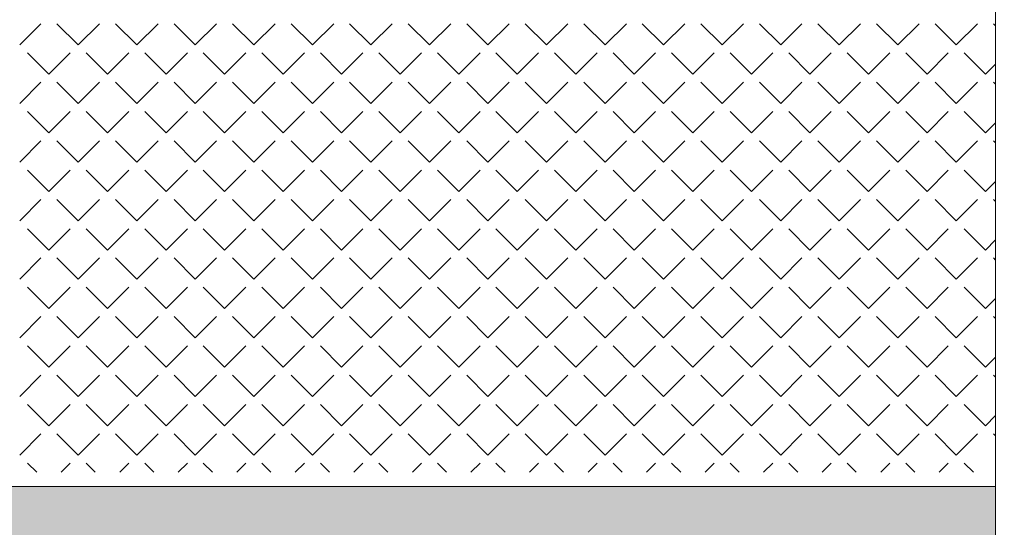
# Model space of a CAD drawing. Header units: millimetres. Extents: x -23540 to 53212, y -37964 to 41185.
# Tile 158 of 203: x 12863 to 13196, y -31093 to -30922. Entities that reach past the tile are written whole.
import ezdxf

# ---------------------------------------------------------------- set-up
doc = ezdxf.new("R2010")
doc.units = ezdxf.units.MM
doc.layers.get('0').update_dxf_attribs({"lineweight": 18})
doc.layers.add('PG_ŚCIANY_DZIAŁOWE', color=3, linetype='Continuous', lineweight=18)

msp = doc.modelspace()

# ---------------------------------------------------------------- hatches: boundary and pattern name
at = {"layer": 'PG_ŚCIANY_DZIAŁOWE', "true_color": 0x636466, "transparency": 33554610}
h = msp.add_hatch(color=251, dxfattribs=at)
h.dxf.hatch_style = 1
h.paths.add_polyline_path([(12531.12, -30145.22), (12536.12, -30145.22), (12536.12, -30150.72), (12531.12, -30150.72)])
h.paths.add_polyline_path([(12524.37, -30049.72), (12547.87, -30049.72), (12547.87, -29716.72), (12587.87, -29716.72), (12587.87, -29702.72), (12628.37, -29702.72), (12628.37, -29645.46), (12575.37, -29645.46), (12575.37, -29516.46), (12524.37, -29516.46)])
h.paths.add_polyline_path([(12547.87, -30150.72), (12536.12, -30150.72), (12536.12, -30145.22), (12531.12, -30145.22), (12531.12, -30150.72), (12524.37, -30150.72), (12524.37, -31104.46), (12719.5, -31104.46), (12719.5, -31144.22), (12739.37, -31144.22), (12739.37, -31327.46), (13024.37, -31327.46), (13024.37, -31312.46), (12754.37, -31312.46), (12754.37, -31104.46), (13142.37, -31104.46), (13142.37, -31327.46), (13181.37, -31327.46), (13181.37, -31330.46), (13311.42, -31330.46), (13350.37, -31330.46), (13387.3, -31300.46), (13192.87, -31300.46), (13192.87, -31079.46), (12547.87, -31079.46), (12547.87, -30518.72), (12729.37, -30518.72), (12729.37, -30497.22), (12547.87, -30497.22), (12547.87, -30314.72), (12562.87, -30314.72), (12562.87, -30272.22), (12547.87, -30272.22)])

# ---------------------------------------------------------------- linework, layer by layer
at = {"color": 251, "true_color": 0x636466}
msp.add_line((13192.87, -31300.46), (13192.87, -30145.1), dxfattribs=at)
at = {"color": 251, "linetype": 'Continuous', "lineweight": 20, "true_color": 0x636466}
for p, q in [((12863.49, -30930.54), (12870.67, -30923.36)), ((12883.25, -30930.54), (12876.06, -30923.36)), ((12883.25, -30930.54), (12890.43, -30923.36)), ((12903, -30930.54), (12895.82, -30923.36)), ((12903, -30930.54), (12910.19, -30923.36)), ((12922.76, -30930.54), (12915.58, -30923.36)), ((12922.76, -30930.54), (12929.94, -30923.36)), ((12942.52, -30930.54), (12935.33, -30923.36)), ((12942.52, -30930.54), (12949.7, -30923.36)), ((12962.27, -30930.54), (12955.09, -30923.36)), ((12962.27, -30930.54), (12969.46, -30923.36)), ((12982.03, -30930.54), (12974.85, -30923.36)), ((12982.03, -30930.54), (12989.21, -30923.36)), ((13001.79, -30930.54), (12994.6, -30923.36)), ((13001.79, -30930.54), (13008.97, -30923.36)), ((13021.54, -30930.54), (13014.36, -30923.36)), ((13021.54, -30930.54), (13028.73, -30923.36)), ((13041.3, -30930.54), (13034.12, -30923.36)), ((13041.3, -30930.54), (13048.48, -30923.36)), ((13061.06, -30930.54), (13053.87, -30923.36)), ((13061.06, -30930.54), (13068.24, -30923.36)), ((13080.81, -30930.54), (13073.63, -30923.36)), ((13080.81, -30930.54), (13088, -30923.36)), ((13100.57, -30930.54), (13093.38, -30923.36)), ((13100.57, -30930.54), (13107.75, -30923.36)), ((13120.33, -30930.54), (13113.14, -30923.36)), ((13120.33, -30930.54), (13127.51, -30923.36)), ((13140.08, -30930.54), (13132.9, -30923.36)), ((13140.08, -30930.54), (13147.27, -30923.36)), ((13159.84, -30930.54), (13152.65, -30923.36)), ((13159.84, -30930.54), (13167.02, -30923.36)), ((13179.6, -30930.54), (13172.41, -30923.36)), ((13179.6, -30930.54), (13186.78, -30923.36)), ((13192.85, -30924.04), (13192.17, -30923.36)), ((12873.37, -30940.42), (12866.18, -30933.23)), ((12873.37, -30940.42), (12880.55, -30933.23)), ((12893.13, -30940.42), (12885.94, -30933.23)), ((12893.13, -30940.42), (12900.31, -30933.23)), ((12912.88, -30940.42), (12905.7, -30933.23)), ((12912.88, -30940.42), (12920.07, -30933.23)), ((12932.64, -30940.42), (12925.45, -30933.23)), ((12932.64, -30940.42), (12939.82, -30933.23)), ((12952.39, -30940.42), (12945.21, -30933.23)), ((12952.39, -30940.42), (12959.58, -30933.23)), ((12972.15, -30940.42), (12964.97, -30933.23)), ((12972.15, -30940.42), (12979.34, -30933.23)), ((12991.91, -30940.42), (12984.72, -30933.23)), ((12991.91, -30940.42), (12999.09, -30933.23)), ((13011.66, -30940.42), (13004.48, -30933.23)), ((13011.66, -30940.42), (13018.85, -30933.23)), ((13031.42, -30940.42), (13024.24, -30933.23)), ((13031.42, -30940.42), (13038.61, -30933.23)), ((13051.18, -30940.42), (13043.99, -30933.23)), ((13051.18, -30940.42), (13058.36, -30933.23)), ((13070.93, -30940.42), (13063.75, -30933.23)), ((13070.93, -30940.42), (13078.12, -30933.23)), ((13090.69, -30940.42), (13083.51, -30933.23)), ((13090.69, -30940.42), (13097.88, -30933.23)), ((13110.45, -30940.42), (13103.26, -30933.23)), ((13110.45, -30940.42), (13117.63, -30933.23)), ((13130.2, -30940.42), (13123.02, -30933.23)), ((13130.2, -30940.42), (13137.39, -30933.23)), ((13149.96, -30940.42), (13142.78, -30933.23)), ((13149.96, -30940.42), (13157.14, -30933.23)), ((13169.72, -30940.42), (13162.53, -30933.23)), ((13169.72, -30940.42), (13176.9, -30933.23)), ((13189.47, -30940.42), (13182.29, -30933.23)), ((13189.47, -30940.42), (13192.85, -30937.04)), ((12863.49, -30950.3), (12870.67, -30943.11)), ((12883.25, -30950.3), (12876.06, -30943.11)), ((12883.25, -30950.3), (12890.43, -30943.11)), ((12903, -30950.3), (12895.82, -30943.11)), ((12903, -30950.3), (12910.19, -30943.11)), ((12922.76, -30950.3), (12915.58, -30943.11)), ((12922.76, -30950.3), (12929.94, -30943.11)), ((12942.52, -30950.3), (12935.33, -30943.11)), ((12942.52, -30950.3), (12949.7, -30943.11)), ((12962.27, -30950.3), (12955.09, -30943.11)), ((12962.27, -30950.3), (12969.46, -30943.11)), ((12982.03, -30950.3), (12974.85, -30943.11)), ((12982.03, -30950.3), (12989.21, -30943.11)), ((13001.79, -30950.3), (12994.6, -30943.11)), ((13001.79, -30950.3), (13008.97, -30943.11)), ((13021.54, -30950.3), (13014.36, -30943.11)), ((13021.54, -30950.3), (13028.73, -30943.11)), ((13041.3, -30950.3), (13034.12, -30943.11)), ((13041.3, -30950.3), (13048.48, -30943.11)), ((13061.06, -30950.3), (13053.87, -30943.11)), ((13061.06, -30950.3), (13068.24, -30943.11)), ((13080.81, -30950.3), (13073.63, -30943.11)), ((13080.81, -30950.3), (13088, -30943.11)), ((13100.57, -30950.3), (13093.38, -30943.11)), ((13100.57, -30950.3), (13107.75, -30943.11)), ((13120.33, -30950.3), (13113.14, -30943.11)), ((13120.33, -30950.3), (13127.51, -30943.11)), ((13140.08, -30950.3), (13132.9, -30943.11)), ((13140.08, -30950.3), (13147.27, -30943.11)), ((13159.84, -30950.3), (13152.65, -30943.11)), ((13159.84, -30950.3), (13167.02, -30943.11)), ((13179.6, -30950.3), (13172.41, -30943.11)), ((13179.6, -30950.3), (13186.78, -30943.11)), ((13192.86, -30943.8), (13192.17, -30943.11)), ((12873.37, -30960.17), (12866.18, -30952.99)), ((12873.37, -30960.17), (12880.55, -30952.99)), ((12893.13, -30960.17), (12885.94, -30952.99)), ((12893.13, -30960.17), (12900.31, -30952.99)), ((12912.88, -30960.17), (12905.7, -30952.99)), ((12912.88, -30960.17), (12920.07, -30952.99)), ((12932.64, -30960.17), (12925.45, -30952.99)), ((12932.64, -30960.17), (12939.82, -30952.99)), ((12952.39, -30960.17), (12945.21, -30952.99)), ((12952.39, -30960.17), (12959.58, -30952.99)), ((12972.15, -30960.17), (12964.97, -30952.99)), ((12972.15, -30960.17), (12979.34, -30952.99)), ((12991.91, -30960.17), (12984.72, -30952.99)), ((12991.91, -30960.17), (12999.09, -30952.99)), ((13011.66, -30960.17), (13004.48, -30952.99)), ((13011.66, -30960.17), (13018.85, -30952.99)), ((13031.42, -30960.17), (13024.24, -30952.99)), ((13031.42, -30960.17), (13038.61, -30952.99)), ((13051.18, -30960.17), (13043.99, -30952.99)), ((13051.18, -30960.17), (13058.36, -30952.99)), ((13070.93, -30960.17), (13063.75, -30952.99)), ((13070.93, -30960.17), (13078.12, -30952.99)), ((13090.69, -30960.17), (13083.51, -30952.99)), ((13090.69, -30960.17), (13097.88, -30952.99)), ((13110.45, -30960.17), (13103.26, -30952.99)), ((13110.45, -30960.17), (13117.63, -30952.99)), ((13130.2, -30960.17), (13123.02, -30952.99)), ((13130.2, -30960.17), (13137.39, -30952.99)), ((13149.96, -30960.17), (13142.78, -30952.99)), ((13149.96, -30960.17), (13157.14, -30952.99)), ((13169.72, -30960.17), (13162.53, -30952.99)), ((13169.72, -30960.17), (13176.9, -30952.99)), ((13189.47, -30960.17), (13182.29, -30952.99)), ((13189.47, -30960.17), (13192.86, -30956.79)), ((12863.49, -30970.05), (12870.67, -30962.87)), ((12883.25, -30970.05), (12876.06, -30962.87)), ((12883.25, -30970.05), (12890.43, -30962.87)), ((12903, -30970.05), (12895.82, -30962.87)), ((12903, -30970.05), (12910.19, -30962.87)), ((12922.76, -30970.05), (12915.58, -30962.87)), ((12922.76, -30970.05), (12929.94, -30962.87)), ((12942.52, -30970.05), (12935.33, -30962.87)), ((12942.52, -30970.05), (12949.7, -30962.87)), ((12962.27, -30970.05), (12955.09, -30962.87)), ((12962.27, -30970.05), (12969.46, -30962.87)), ((12982.03, -30970.05), (12974.85, -30962.87)), ((12982.03, -30970.05), (12989.21, -30962.87)), ((13001.79, -30970.05), (12994.6, -30962.87)), ((13001.79, -30970.05), (13008.97, -30962.87)), ((13021.54, -30970.05), (13014.36, -30962.87)), ((13021.54, -30970.05), (13028.73, -30962.87)), ((13041.3, -30970.05), (13034.12, -30962.87)), ((13041.3, -30970.05), (13048.48, -30962.87)), ((13061.06, -30970.05), (13053.87, -30962.87)), ((13061.06, -30970.05), (13068.24, -30962.87)), ((13080.81, -30970.05), (13073.63, -30962.87)), ((13080.81, -30970.05), (13088, -30962.87)), ((13100.57, -30970.05), (13093.38, -30962.87)), ((13100.57, -30970.05), (13107.75, -30962.87)), ((13120.33, -30970.05), (13113.14, -30962.87)), ((13120.33, -30970.05), (13127.51, -30962.87)), ((13140.08, -30970.05), (13132.9, -30962.87)), ((13140.08, -30970.05), (13147.27, -30962.87)), ((13159.84, -30970.05), (13152.65, -30962.87)), ((13159.84, -30970.05), (13167.02, -30962.87)), ((13179.6, -30970.05), (13172.41, -30962.87)), ((13179.6, -30970.05), (13186.78, -30962.87)), ((13192.86, -30963.56), (13192.17, -30962.87)), ((12873.37, -30979.93), (12866.18, -30972.75)), ((12873.37, -30979.93), (12880.55, -30972.75)), ((12893.13, -30979.93), (12885.94, -30972.75)), ((12893.13, -30979.93), (12900.31, -30972.75)), ((12912.88, -30979.93), (12905.7, -30972.75)), ((12912.88, -30979.93), (12920.07, -30972.75)), ((12932.64, -30979.93), (12925.45, -30972.75)), ((12932.64, -30979.93), (12939.82, -30972.75)), ((12952.39, -30979.93), (12945.21, -30972.75)), ((12952.39, -30979.93), (12959.58, -30972.75)), ((12972.15, -30979.93), (12964.97, -30972.75)), ((12972.15, -30979.93), (12979.34, -30972.75)), ((12991.91, -30979.93), (12984.72, -30972.75)), ((12991.91, -30979.93), (12999.09, -30972.75)), ((13011.66, -30979.93), (13004.48, -30972.75)), ((13011.66, -30979.93), (13018.85, -30972.75)), ((13031.42, -30979.93), (13024.24, -30972.75)), ((13031.42, -30979.93), (13038.61, -30972.75)), ((13051.18, -30979.93), (13043.99, -30972.75)), ((13051.18, -30979.93), (13058.36, -30972.75)), ((13070.93, -30979.93), (13063.75, -30972.75)), ((13070.93, -30979.93), (13078.12, -30972.75)), ((13090.69, -30979.93), (13083.51, -30972.75)), ((13090.69, -30979.93), (13097.88, -30972.75)), ((13110.45, -30979.93), (13103.26, -30972.75)), ((13110.45, -30979.93), (13117.63, -30972.75)), ((13130.2, -30979.93), (13123.02, -30972.75)), ((13130.2, -30979.93), (13137.39, -30972.75)), ((13149.96, -30979.93), (13142.78, -30972.75)), ((13149.96, -30979.93), (13157.14, -30972.75)), ((13169.72, -30979.93), (13162.53, -30972.75)), ((13169.72, -30979.93), (13176.9, -30972.75)), ((13189.47, -30979.93), (13182.29, -30972.75)), ((13189.47, -30979.93), (13192.86, -30976.55)), ((12863.49, -30989.81), (12870.67, -30982.62)), ((12883.25, -30989.81), (12876.06, -30982.62)), ((12883.25, -30989.81), (12890.43, -30982.62)), ((12903, -30989.81), (12895.82, -30982.62)), ((12903, -30989.81), (12910.19, -30982.62)), ((12922.76, -30989.81), (12915.58, -30982.62)), ((12922.76, -30989.81), (12929.94, -30982.62)), ((12942.52, -30989.81), (12935.33, -30982.62)), ((12942.52, -30989.81), (12949.7, -30982.62)), ((12962.27, -30989.81), (12955.09, -30982.62)), ((12962.27, -30989.81), (12969.46, -30982.62)), ((12982.03, -30989.81), (12974.85, -30982.62)), ((12982.03, -30989.81), (12989.21, -30982.62)), ((13001.79, -30989.81), (12994.6, -30982.62)), ((13001.79, -30989.81), (13008.97, -30982.62)), ((13021.54, -30989.81), (13014.36, -30982.62)), ((13021.54, -30989.81), (13028.73, -30982.62)), ((13041.3, -30989.81), (13034.12, -30982.62)), ((13041.3, -30989.81), (13048.48, -30982.62)), ((13061.06, -30989.81), (13053.87, -30982.62)), ((13061.06, -30989.81), (13068.24, -30982.62)), ((13080.81, -30989.81), (13073.63, -30982.62)), ((13080.81, -30989.81), (13088, -30982.62)), ((13100.57, -30989.81), (13093.38, -30982.62)), ((13100.57, -30989.81), (13107.75, -30982.62)), ((13120.33, -30989.81), (13113.14, -30982.62)), ((13120.33, -30989.81), (13127.51, -30982.62)), ((13140.08, -30989.81), (13132.9, -30982.62)), ((13140.08, -30989.81), (13147.27, -30982.62)), ((13159.84, -30989.81), (13152.65, -30982.62)), ((13159.84, -30989.81), (13167.02, -30982.62)), ((13179.6, -30989.81), (13172.41, -30982.62)), ((13179.6, -30989.81), (13186.78, -30982.62)), ((13192.86, -30983.32), (13192.17, -30982.62)), ((12873.37, -30999.69), (12866.18, -30992.5)), ((12873.37, -30999.69), (12880.55, -30992.5)), ((12893.13, -30999.69), (12885.94, -30992.5)), ((12893.13, -30999.69), (12900.31, -30992.5)), ((12912.88, -30999.69), (12905.7, -30992.5)), ((12912.88, -30999.69), (12920.07, -30992.5)), ((12932.64, -30999.69), (12925.45, -30992.5)), ((12932.64, -30999.69), (12939.82, -30992.5)), ((12952.39, -30999.69), (12945.21, -30992.5)), ((12952.39, -30999.69), (12959.58, -30992.5)), ((12972.15, -30999.69), (12964.97, -30992.5)), ((12972.15, -30999.69), (12979.34, -30992.5)), ((12991.91, -30999.69), (12984.72, -30992.5)), ((12991.91, -30999.69), (12999.09, -30992.5)), ((13011.66, -30999.69), (13004.48, -30992.5)), ((13011.66, -30999.69), (13018.85, -30992.5)), ((13031.42, -30999.69), (13024.24, -30992.5)), ((13031.42, -30999.69), (13038.61, -30992.5)), ((13051.18, -30999.69), (13043.99, -30992.5)), ((13051.18, -30999.69), (13058.36, -30992.5)), ((13070.93, -30999.69), (13063.75, -30992.5)), ((13070.93, -30999.69), (13078.12, -30992.5)), ((13090.69, -30999.69), (13083.51, -30992.5)), ((13090.69, -30999.69), (13097.88, -30992.5)), ((13110.45, -30999.69), (13103.26, -30992.5)), ((13110.45, -30999.69), (13117.63, -30992.5)), ((13130.2, -30999.69), (13123.02, -30992.5)), ((13130.2, -30999.69), (13137.39, -30992.5)), ((13149.96, -30999.69), (13142.78, -30992.5)), ((13149.96, -30999.69), (13157.14, -30992.5)), ((13169.72, -30999.69), (13162.53, -30992.5)), ((13169.72, -30999.69), (13176.9, -30992.5)), ((13189.47, -30999.69), (13182.29, -30992.5)), ((13189.47, -30999.69), (13192.86, -30996.3)), ((12863.49, -31009.57), (12870.67, -31002.38)), ((12883.25, -31009.57), (12876.06, -31002.38)), ((12883.25, -31009.57), (12890.43, -31002.38)), ((12903, -31009.57), (12895.82, -31002.38)), ((12903, -31009.57), (12910.19, -31002.38)), ((12922.76, -31009.57), (12915.58, -31002.38)), ((12922.76, -31009.57), (12929.94, -31002.38)), ((12942.52, -31009.57), (12935.33, -31002.38)), ((12942.52, -31009.57), (12949.7, -31002.38)), ((12962.27, -31009.57), (12955.09, -31002.38)), ((12962.27, -31009.57), (12969.46, -31002.38)), ((12982.03, -31009.57), (12974.85, -31002.38)), ((12982.03, -31009.57), (12989.21, -31002.38)), ((13001.79, -31009.57), (12994.6, -31002.38)), ((13001.79, -31009.57), (13008.97, -31002.38)), ((13021.54, -31009.57), (13014.36, -31002.38)), ((13021.54, -31009.57), (13028.73, -31002.38)), ((13041.3, -31009.57), (13034.12, -31002.38)), ((13041.3, -31009.57), (13048.48, -31002.38)), ((13061.06, -31009.57), (13053.87, -31002.38)), ((13061.06, -31009.57), (13068.24, -31002.38)), ((13080.81, -31009.57), (13073.63, -31002.38)), ((13080.81, -31009.57), (13088, -31002.38)), ((13100.57, -31009.57), (13093.38, -31002.38)), ((13100.57, -31009.57), (13107.75, -31002.38)), ((13120.33, -31009.57), (13113.14, -31002.38)), ((13120.33, -31009.57), (13127.51, -31002.38)), ((13140.08, -31009.57), (13132.9, -31002.38)), ((13140.08, -31009.57), (13147.27, -31002.38)), ((13159.84, -31009.57), (13152.65, -31002.38)), ((13159.84, -31009.57), (13167.02, -31002.38)), ((13179.6, -31009.57), (13172.41, -31002.38)), ((13179.6, -31009.57), (13186.78, -31002.38)), ((13192.86, -31003.08), (13192.17, -31002.38)), ((12873.37, -31019.44), (12866.18, -31012.26)), ((12873.37, -31019.44), (12880.55, -31012.26)), ((12893.13, -31019.44), (12885.94, -31012.26)), ((12893.13, -31019.44), (12900.31, -31012.26)), ((12912.88, -31019.44), (12905.7, -31012.26)), ((12912.88, -31019.44), (12920.07, -31012.26)), ((12932.64, -31019.44), (12925.45, -31012.26)), ((12932.64, -31019.44), (12939.82, -31012.26)), ((12952.39, -31019.44), (12945.21, -31012.26)), ((12952.39, -31019.44), (12959.58, -31012.26)), ((12972.15, -31019.44), (12964.97, -31012.26)), ((12972.15, -31019.44), (12979.34, -31012.26)), ((12991.91, -31019.44), (12984.72, -31012.26)), ((12991.91, -31019.44), (12999.09, -31012.26)), ((13011.66, -31019.44), (13004.48, -31012.26)), ((13011.66, -31019.44), (13018.85, -31012.26)), ((13031.42, -31019.44), (13024.24, -31012.26)), ((13031.42, -31019.44), (13038.61, -31012.26)), ((13051.18, -31019.44), (13043.99, -31012.26)), ((13051.18, -31019.44), (13058.36, -31012.26)), ((13070.93, -31019.44), (13063.75, -31012.26)), ((13070.93, -31019.44), (13078.12, -31012.26)), ((13090.69, -31019.44), (13083.51, -31012.26)), ((13090.69, -31019.44), (13097.88, -31012.26)), ((13110.45, -31019.44), (13103.26, -31012.26)), ((13110.45, -31019.44), (13117.63, -31012.26)), ((13130.2, -31019.44), (13123.02, -31012.26)), ((13130.2, -31019.44), (13137.39, -31012.26)), ((13149.96, -31019.44), (13142.78, -31012.26)), ((13149.96, -31019.44), (13157.14, -31012.26)), ((13169.72, -31019.44), (13162.53, -31012.26)), ((13169.72, -31019.44), (13176.9, -31012.26)), ((13189.47, -31019.44), (13182.29, -31012.26)), ((13189.47, -31019.44), (13192.86, -31016.05)), ((12863.49, -31029.32), (12870.67, -31022.14)), ((12883.25, -31029.32), (12876.06, -31022.14)), ((12883.25, -31029.32), (12890.43, -31022.14)), ((12903, -31029.32), (12895.82, -31022.14)), ((12903, -31029.32), (12910.19, -31022.14)), ((12922.76, -31029.32), (12915.58, -31022.14)), ((12922.76, -31029.32), (12929.94, -31022.14)), ((12942.52, -31029.32), (12935.33, -31022.14)), ((12942.52, -31029.32), (12949.7, -31022.14)), ((12962.27, -31029.32), (12955.09, -31022.14)), ((12962.27, -31029.32), (12969.46, -31022.14)), ((12982.03, -31029.32), (12974.85, -31022.14)), ((12982.03, -31029.32), (12989.21, -31022.14)), ((13001.79, -31029.32), (12994.6, -31022.14)), ((13001.79, -31029.32), (13008.97, -31022.14)), ((13021.54, -31029.32), (13014.36, -31022.14)), ((13021.54, -31029.32), (13028.73, -31022.14)), ((13041.3, -31029.32), (13034.12, -31022.14)), ((13041.3, -31029.32), (13048.48, -31022.14)), ((13061.06, -31029.32), (13053.87, -31022.14)), ((13061.06, -31029.32), (13068.24, -31022.14)), ((13080.81, -31029.32), (13073.63, -31022.14)), ((13080.81, -31029.32), (13088, -31022.14)), ((13100.57, -31029.32), (13093.38, -31022.14)), ((13100.57, -31029.32), (13107.75, -31022.14)), ((13120.33, -31029.32), (13113.14, -31022.14)), ((13120.33, -31029.32), (13127.51, -31022.14)), ((13140.08, -31029.32), (13132.9, -31022.14)), ((13140.08, -31029.32), (13147.27, -31022.14)), ((13159.84, -31029.32), (13152.65, -31022.14)), ((13159.84, -31029.32), (13167.02, -31022.14)), ((13179.6, -31029.32), (13172.41, -31022.14)), ((13179.6, -31029.32), (13186.78, -31022.14)), ((13192.87, -31022.84), (13192.17, -31022.14)), ((12873.37, -31039.2), (12866.18, -31032.02)), ((12873.37, -31039.2), (12880.55, -31032.02)), ((12893.13, -31039.2), (12885.94, -31032.02)), ((12893.13, -31039.2), (12900.31, -31032.02)), ((12912.88, -31039.2), (12905.7, -31032.02)), ((12912.88, -31039.2), (12920.07, -31032.02)), ((12932.64, -31039.2), (12925.45, -31032.02)), ((12932.64, -31039.2), (12939.82, -31032.02)), ((12952.39, -31039.2), (12945.21, -31032.02)), ((12952.39, -31039.2), (12959.58, -31032.02)), ((12972.15, -31039.2), (12964.97, -31032.02)), ((12972.15, -31039.2), (12979.34, -31032.02)), ((12991.91, -31039.2), (12984.72, -31032.02)), ((12991.91, -31039.2), (12999.09, -31032.02)), ((13011.66, -31039.2), (13004.48, -31032.02)), ((13011.66, -31039.2), (13018.85, -31032.02)), ((13031.42, -31039.2), (13024.24, -31032.02)), ((13031.42, -31039.2), (13038.61, -31032.02)), ((13051.18, -31039.2), (13043.99, -31032.02)), ((13051.18, -31039.2), (13058.36, -31032.02)), ((13070.93, -31039.2), (13063.75, -31032.02)), ((13070.93, -31039.2), (13078.12, -31032.02)), ((13090.69, -31039.2), (13083.51, -31032.02)), ((13090.69, -31039.2), (13097.88, -31032.02)), ((13110.45, -31039.2), (13103.26, -31032.02)), ((13110.45, -31039.2), (13117.63, -31032.02)), ((13130.2, -31039.2), (13123.02, -31032.02)), ((13130.2, -31039.2), (13137.39, -31032.02)), ((13149.96, -31039.2), (13142.78, -31032.02)), ((13149.96, -31039.2), (13157.14, -31032.02)), ((13169.72, -31039.2), (13162.53, -31032.02)), ((13169.72, -31039.2), (13176.9, -31032.02)), ((13189.47, -31039.2), (13182.29, -31032.02)), ((13189.47, -31039.2), (13192.87, -31035.81)), ((12863.49, -31049.08), (12870.67, -31041.89)), ((12883.25, -31049.08), (12876.06, -31041.89)), ((12883.25, -31049.08), (12890.43, -31041.89)), ((12903, -31049.08), (12895.82, -31041.89)), ((12903, -31049.08), (12910.19, -31041.89)), ((12922.76, -31049.08), (12915.58, -31041.89)), ((12922.76, -31049.08), (12929.94, -31041.89)), ((12942.52, -31049.08), (12935.33, -31041.89)), ((12942.52, -31049.08), (12949.7, -31041.89)), ((12962.27, -31049.08), (12955.09, -31041.89)), ((12962.27, -31049.08), (12969.46, -31041.89)), ((12982.03, -31049.08), (12974.85, -31041.89)), ((12982.03, -31049.08), (12989.21, -31041.89)), ((13001.79, -31049.08), (12994.6, -31041.89)), ((13001.79, -31049.08), (13008.97, -31041.89)), ((13021.54, -31049.08), (13014.36, -31041.89)), ((13021.54, -31049.08), (13028.73, -31041.89)), ((13041.3, -31049.08), (13034.12, -31041.89)), ((13041.3, -31049.08), (13048.48, -31041.89)), ((13061.06, -31049.08), (13053.87, -31041.89)), ((13061.06, -31049.08), (13068.24, -31041.89)), ((13080.81, -31049.08), (13073.63, -31041.89)), ((13080.81, -31049.08), (13088, -31041.89)), ((13100.57, -31049.08), (13093.38, -31041.89)), ((13100.57, -31049.08), (13107.75, -31041.89)), ((13120.33, -31049.08), (13113.14, -31041.89)), ((13120.33, -31049.08), (13127.51, -31041.89)), ((13140.08, -31049.08), (13132.9, -31041.89)), ((13140.08, -31049.08), (13147.27, -31041.89)), ((13159.84, -31049.08), (13152.65, -31041.89)), ((13159.84, -31049.08), (13167.02, -31041.89)), ((13179.6, -31049.08), (13172.41, -31041.89)), ((13179.6, -31049.08), (13186.78, -31041.89)), ((13192.87, -31042.59), (13192.17, -31041.89)), ((12873.37, -31058.96), (12866.18, -31051.77)), ((12873.37, -31058.96), (12880.55, -31051.77)), ((12893.13, -31058.96), (12885.94, -31051.77)), ((12893.13, -31058.96), (12900.31, -31051.77)), ((12912.88, -31058.96), (12905.7, -31051.77)), ((12912.88, -31058.96), (12920.07, -31051.77)), ((12932.64, -31058.96), (12925.45, -31051.77)), ((12932.64, -31058.96), (12939.82, -31051.77)), ((12952.39, -31058.96), (12945.21, -31051.77)), ((12952.39, -31058.96), (12959.58, -31051.77)), ((12972.15, -31058.96), (12964.97, -31051.77)), ((12972.15, -31058.96), (12979.34, -31051.77)), ((12991.91, -31058.96), (12984.72, -31051.77)), ((12991.91, -31058.96), (12999.09, -31051.77)), ((13011.66, -31058.96), (13004.48, -31051.77)), ((13011.66, -31058.96), (13018.85, -31051.77)), ((13031.42, -31058.96), (13024.24, -31051.77)), ((13031.42, -31058.96), (13038.61, -31051.77)), ((13051.18, -31058.96), (13043.99, -31051.77)), ((13051.18, -31058.96), (13058.36, -31051.77)), ((13070.93, -31058.96), (13063.75, -31051.77)), ((13070.93, -31058.96), (13078.12, -31051.77)), ((13090.69, -31058.96), (13083.51, -31051.77)), ((13090.69, -31058.96), (13097.88, -31051.77)), ((13110.45, -31058.96), (13103.26, -31051.77)), ((13110.45, -31058.96), (13117.63, -31051.77)), ((13130.2, -31058.96), (13123.02, -31051.77)), ((13130.2, -31058.96), (13137.39, -31051.77)), ((13149.96, -31058.96), (13142.78, -31051.77)), ((13149.96, -31058.96), (13157.14, -31051.77)), ((13169.72, -31058.96), (13162.53, -31051.77)), ((13169.72, -31058.96), (13176.9, -31051.77)), ((13189.47, -31058.96), (13182.29, -31051.77)), ((13189.47, -31058.96), (13192.87, -31055.56)), ((12863.49, -31068.84), (12870.67, -31061.65)), ((12883.25, -31068.84), (12876.06, -31061.65)), ((12883.25, -31068.84), (12890.43, -31061.65)), ((12903, -31068.84), (12895.82, -31061.65)), ((12903, -31068.84), (12910.19, -31061.65)), ((12922.76, -31068.84), (12915.58, -31061.65)), ((12922.76, -31068.84), (12929.94, -31061.65)), ((12942.52, -31068.84), (12935.33, -31061.65)), ((12942.52, -31068.84), (12949.7, -31061.65)), ((12962.27, -31068.84), (12955.09, -31061.65)), ((12962.27, -31068.84), (12969.46, -31061.65)), ((12982.03, -31068.84), (12974.85, -31061.65)), ((12982.03, -31068.84), (12989.21, -31061.65)), ((13001.79, -31068.84), (12994.6, -31061.65)), ((13001.79, -31068.84), (13008.97, -31061.65)), ((13021.54, -31068.84), (13014.36, -31061.65)), ((13021.54, -31068.84), (13028.73, -31061.65)), ((13041.3, -31068.84), (13034.12, -31061.65)), ((13041.3, -31068.84), (13048.48, -31061.65)), ((13061.06, -31068.84), (13053.87, -31061.65)), ((13061.06, -31068.84), (13068.24, -31061.65)), ((13080.81, -31068.84), (13073.63, -31061.65)), ((13080.81, -31068.84), (13088, -31061.65)), ((13100.57, -31068.84), (13093.38, -31061.65)), ((13100.57, -31068.84), (13107.75, -31061.65)), ((13120.33, -31068.84), (13113.14, -31061.65)), ((13120.33, -31068.84), (13127.51, -31061.65)), ((13140.08, -31068.84), (13132.9, -31061.65)), ((13140.08, -31068.84), (13147.27, -31061.65)), ((13159.84, -31068.84), (13152.65, -31061.65)), ((13159.84, -31068.84), (13167.02, -31061.65)), ((13179.6, -31068.84), (13172.41, -31061.65)), ((13179.6, -31068.84), (13186.78, -31061.65)), ((13192.87, -31062.35), (13192.17, -31061.65)), ((12869.25, -31074.6), (12866.18, -31071.53)), ((12877.49, -31074.6), (12880.55, -31071.53)), ((12889.01, -31074.6), (12885.94, -31071.53)), ((12897.24, -31074.6), (12900.31, -31071.53)), ((12908.76, -31074.6), (12905.7, -31071.53)), ((12917, -31074.6), (12920.07, -31071.53)), ((12928.52, -31074.6), (12925.45, -31071.53)), ((12936.76, -31074.6), (12939.82, -31071.53)), ((12948.28, -31074.6), (12945.21, -31071.53)), ((12956.51, -31074.6), (12959.58, -31071.53)), ((12968.03, -31074.6), (12964.97, -31071.53)), ((12976.27, -31074.6), (12979.34, -31071.53)), ((12987.79, -31074.6), (12984.72, -31071.53)), ((12996.03, -31074.6), (12999.09, -31071.53)), ((13007.55, -31074.6), (13004.48, -31071.53)), ((13015.78, -31074.6), (13018.85, -31071.53)), ((13027.3, -31074.6), (13024.24, -31071.53)), ((13035.54, -31074.6), (13038.61, -31071.53)), ((13047.06, -31074.6), (13043.99, -31071.53)), ((13055.3, -31074.6), (13058.36, -31071.53)), ((13066.82, -31074.6), (13063.75, -31071.53)), ((13075.05, -31074.6), (13078.12, -31071.53)), ((13086.57, -31074.6), (13083.51, -31071.53)), ((13094.81, -31074.6), (13097.88, -31071.53)), ((13106.33, -31074.6), (13103.26, -31071.53)), ((13114.56, -31074.6), (13117.63, -31071.53)), ((13126.09, -31074.6), (13123.02, -31071.53)), ((13134.32, -31074.6), (13137.39, -31071.53)), ((13145.84, -31074.6), (13142.78, -31071.53)), ((13154.08, -31074.6), (13157.14, -31071.53)), ((13165.6, -31074.6), (13162.53, -31071.53)), ((13173.83, -31074.6), (13176.9, -31071.53)), ((13185.36, -31074.6), (13182.29, -31071.53))]:
    msp.add_line(p, q, dxfattribs=at)
at = {"layer": 'PG_ŚCIANY_DZIAŁOWE', "color": 251, "true_color": 0x636466}
msp.add_line((13192.87, -31079.46), (12547.87, -31079.46), dxfattribs=at)

doc.saveas('drawing.dxf')
